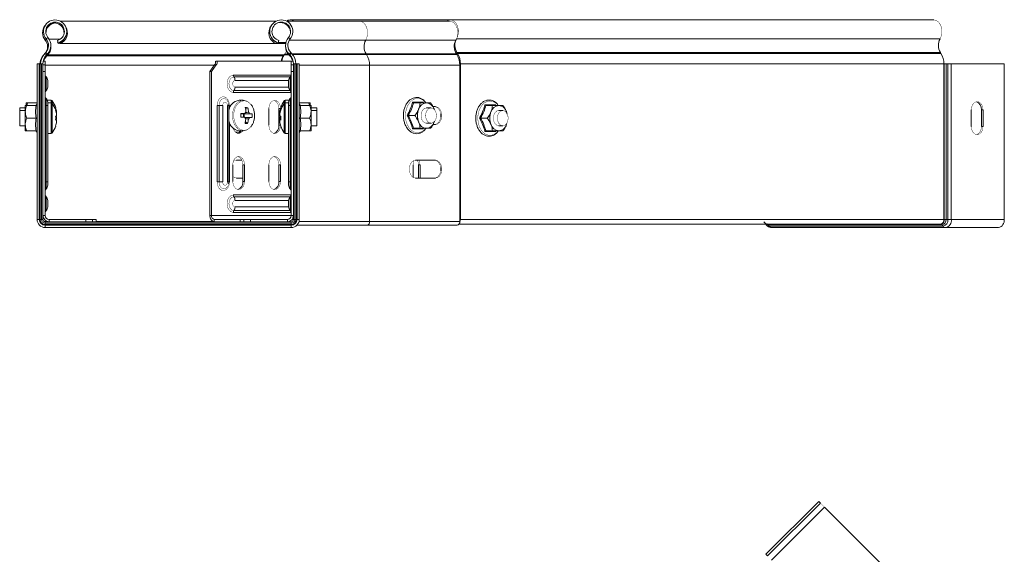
# Model space of a CAD drawing. Header units: millimetres. Extents: x 297 to 1585, y -1468 to 580.
# Tile 14 of 30: x 1198 to 1584, y -749 to -540. Entities that reach past the tile are written whole.
import ezdxf

# ---------------------------------------------------------------- set-up
doc = ezdxf.new("R2010")
doc.units = ezdxf.units.MM
doc.linetypes.add('K5LT32768', pattern=[0])
doc.linetypes.add('K5LT32769', pattern=[0])

msp = doc.modelspace()

# ---------------------------------------------------------------- linework, layer by layer
at = {"color": 7, "linetype": 'K5LT32768', "lineweight": 15}
for p, q in [((1366.34, -540.03), (1303.66, -540.03)), ((1555.85, -540.03), (1366.34, -540.03)), ((1298.06, -540.53), (1213.56, -540.53)), ((1330.74, -540.53), (1302.21, -540.53)), ((1366.09, -540.53), (1330.74, -540.53)), ((1207.99, -547.48), (1208.68, -546.91)), ((1303.64, -547.48), (1302.95, -546.91)), ((1303.29, -547.98), (1303.68, -547.43)), ((1212.67, -548.97), (1212.43, -548.1)), ((1212.48, -548.69), (1212.58, -548.65)), ((1212.73, -549.35), (1212.48, -548.69)), ((1213.34, -549.35), (1213.28, -549.1)), ((1213.34, -549.35), (1298.21, -549.35)), ((1298.21, -549.35), (1298.4, -548.83)), ((1298.21, -549.35), (1301.87, -549.35)), ((1298.4, -548.83), (1298.51, -548.83)), ((1298.96, -548.97), (1299.19, -548.1)), ((1299, -548.83), (1301.97, -548.83)), ((1303.29, -547.98), (1333.22, -547.98)), ((1333.22, -547.98), (1368.57, -547.98)), ((1207.81, -552.79), (1207.46, -553.16)), ((1207.46, -553.16), (1208.12, -553.78)), ((1207.81, -552.79), (1208.46, -553.41)), ((1208.24, -554.14), (1208.04, -553.86)), ((1208.46, -553.41), (1208.12, -553.78)), ((1208.24, -554.14), (1208.58, -553.77)), ((1208.58, -553.77), (1208.38, -553.5)), ((1301.27, -553.78), (1301.52, -553.41)), ((1303.41, -554.04), (1303.07, -553.67)), ((1303.82, -552.79), (1303.17, -553.41)), ((1303.51, -553.78), (1303.17, -553.41)), ((1304.16, -553.16), (1303.51, -553.78)), ((1304.16, -553.16), (1303.82, -552.79)), ((1333.59, -553.66), (1333.34, -553.29)), ((1333.34, -553.29), (1368.7, -553.29)), ((1333.59, -553.66), (1368.94, -553.66)), ((1368.94, -553.66), (1368.7, -553.29)), ((1368.94, -552.79), (1369.19, -553.16)), ((1558.45, -552.79), (1368.94, -552.79)), ((1558.69, -553.16), (1369.19, -553.16)), ((1558.45, -552.79), (1558.69, -553.16)), ((1204.41, -557.29), (1204.41, -618.23)), ((1205.31, -557.29), (1204.41, -557.29)), ((1205.31, -557.29), (1205.31, -618.23)), ((1205.61, -557.29), (1205.31, -557.29)), ((1205.61, -557.29), (1205.61, -618.23)), ((1206.12, -557.29), (1205.61, -557.29)), ((1206.12, -557.29), (1206.12, -618.23)), ((1206.71, -557.29), (1206.12, -557.29)), ((1206.71, -557.29), (1206.71, -618.23)), ((1206.71, -557.68), (1207.61, -557.68)), ((1206.82, -556.26), (1207.61, -556.26)), ((1207.61, -557.68), (1207.61, -556.26)), ((1207.61, -560.26), (1207.61, -557.68)), ((1272.17, -560.26), (1274, -557.68)), ((1272.81, -560.26), (1274.64, -557.68)), ((1274, -557.68), (1274.64, -557.68)), ((1274.42, -556.26), (1275.05, -556.26)), ((1304.01, -556.26), (1275.05, -556.26)), ((1304.81, -556.26), (1304.01, -556.26)), ((1304.01, -556.26), (1304.01, -557.68)), ((1304.01, -557.68), (1304.01, -560.26)), ((1304.91, -557.68), (1304.01, -557.68)), ((1304.91, -618.23), (1304.91, -557.29)), ((1304.91, -557.29), (1305.5, -557.29)), ((1305.5, -618.23), (1305.5, -557.29)), ((1305.5, -557.29), (1306.02, -557.29)), ((1306.02, -618.23), (1306.02, -557.29)), ((1306.02, -557.29), (1306.31, -557.29)), ((1306.31, -618.23), (1306.31, -557.29)), ((1306.31, -557.29), (1307.21, -557.29)), ((1307.21, -618.23), (1307.21, -557.29)), ((1334.75, -619.03), (1334.75, -557.79)), ((1334.75, -557.79), (1370.11, -557.79)), ((1370.11, -619.03), (1370.11, -557.79)), ((1370.36, -557.29), (1370.36, -618.23)), ((1559.86, -557.29), (1370.36, -557.29)), ((1559.86, -557.29), (1559.86, -618.23)), ((1559.86, -557.29), (1560, -557.29)), ((1560, -557.29), (1560, -618.23)), ((1560, -557.29), (1560.68, -557.29)), ((1560.68, -557.29), (1560.68, -618.23)), ((1560.68, -557.29), (1561.38, -557.29)), ((1561.38, -557.29), (1561.38, -618.23)), ((1561.38, -557.29), (1562.74, -557.29)), ((1562.74, -557.29), (1562.74, -618.23)), ((1562.74, -557.29), (1583.48, -557.29)), ((1583.48, -557.29), (1583.48, -618.23)), ((1206.71, -560.26), (1207.61, -560.26)), ((1207.61, -560.26), (1207.61, -616.73)), ((1207.95, -567.76), (1207.95, -562.36)), ((1272.17, -560.26), (1272.81, -560.26)), ((1272.17, -560.26), (1272.17, -616.73)), ((1272.81, -560.26), (1272.81, -616.73)), ((1303.68, -562.36), (1303.68, -567.76)), ((1304.91, -560.26), (1304.01, -560.26)), ((1304.01, -616.73), (1304.01, -560.26)), ((1208.61, -563.76), (1208.61, -566.36)), ((1303.01, -566.36), (1303.01, -563.76)), ((1199.81, -574.53), (1197.61, -574.53)), ((1197.61, -574.53), (1197.61, -575.54)), ((1199.81, -573.54), (1200.41, -573.54)), ((1199.81, -576.04), (1199.81, -573.54)), ((1200.16, -572.53), (1200.76, -572.53)), ((1200.16, -573.54), (1200.16, -572.53)), ((1204.1, -573.54), (1200.41, -573.54)), ((1204.41, -572.53), (1200.76, -572.53)), ((1204.41, -572.64), (1204.18, -573.29)), ((1207.61, -573.56), (1207.95, -573.56)), ((1207.95, -603.56), (1207.95, -573.56)), ((1207.95, -573.56), (1208.61, -573.56)), ((1209.94, -571.53), (1208.46, -571.53)), ((1208.61, -572.26), (1208.61, -573.56)), ((1209.94, -572.54), (1208.61, -572.54)), ((1208.61, -573.56), (1208.61, -603.56)), ((1275, -603.56), (1275, -573.56)), ((1275, -573.56), (1275.73, -573.56)), ((1275.73, -603.56), (1275.73, -573.56)), ((1275.73, -573.56), (1277.19, -573.56)), ((1277.19, -573.56), (1277.19, -603.56)), ((1279.03, -603.56), (1279.03, -573.56)), ((1279.56, -603.56), (1279.56, -573.56)), ((1285.24, -571.53), (1283.59, -571.53)), ((1287.04, -574.46), (1286.15, -575.07)), ((1295.26, -574.81), (1295.26, -581.31)), ((1299.22, -581.31), (1299.22, -574.81)), ((1303.17, -571.53), (1301.69, -571.53)), ((1303.01, -572.54), (1301.69, -572.54)), ((1303.01, -573.56), (1303.01, -572.26)), ((1303.01, -573.56), (1303.68, -573.56)), ((1303.01, -603.56), (1303.01, -573.56)), ((1303.68, -573.56), (1303.68, -603.56)), ((1304.01, -573.56), (1303.68, -573.56)), ((1307.21, -572.53), (1310.86, -572.53)), ((1307.45, -573.29), (1307.21, -572.64)), ((1307.53, -573.54), (1311.21, -573.54)), ((1310.86, -572.53), (1311.46, -572.53)), ((1311.21, -573.54), (1311.81, -573.54)), ((1311.46, -573.54), (1311.46, -572.53)), ((1311.81, -576.04), (1311.81, -573.54)), ((1314.01, -574.53), (1311.81, -574.53)), ((1314.01, -575.54), (1314.01, -574.53)), ((1351.96, -572.53), (1354.56, -572.53)), ((1354.56, -572.53), (1357.03, -572.53)), ((1357.03, -572.53), (1358.64, -572.53)), ((1358.83, -574.53), (1357.03, -574.53)), ((1360.56, -574.03), (1359.54, -574.03)), ((1380.31, -573.54), (1382.92, -573.54)), ((1382.92, -573.54), (1385.38, -573.54)), ((1385.38, -573.54), (1387, -573.54)), ((1199.81, -575.54), (1197.61, -575.54)), ((1197.61, -575.54), (1197.61, -581.54)), ((1199.81, -576.04), (1199.81, -581.04)), ((1204.1, -578.54), (1200.41, -578.54)), ((1204.1, -578.54), (1204.41, -578.54)), ((1212.1, -577.87), (1211.7, -577.87)), ((1211.72, -577.8), (1212.1, -577.8)), ((1212.1, -576.17), (1212.1, -576.79)), ((1212.1, -576.85), (1212.1, -576.79)), ((1212.1, -577.19), (1212.1, -577.8)), ((1212.1, -577.87), (1212.1, -577.8)), ((1212.1, -578.21), (1212.1, -578.85)), ((1284.31, -576.79), (1285.83, -576.79)), ((1285.17, -576.85), (1285.56, -576.86)), ((1285.54, -578.2), (1285.56, -576.86)), ((1288.68, -576.9), (1285.56, -576.86)), ((1285.71, -578.27), (1287.7, -578.27)), ((1299.53, -576.79), (1299.53, -576.17)), ((1299.53, -576.79), (1299.53, -576.85)), ((1299.53, -577.8), (1299.53, -577.19)), ((1299.53, -577.8), (1299.53, -577.87)), ((1299.53, -577.8), (1299.91, -577.8)), ((1299.93, -577.87), (1299.53, -577.87)), ((1299.53, -578.85), (1299.53, -578.21)), ((1299.86, -578.17), (1299.86, -577.91)), ((1307.21, -578.54), (1307.53, -578.54)), ((1307.53, -578.54), (1311.21, -578.54)), ((1314.01, -575.54), (1311.81, -575.54)), ((1311.81, -581.04), (1311.81, -576.04)), ((1314.01, -578.47), (1314.01, -575.54)), ((1314.01, -581.54), (1314.01, -578.47)), ((1349.44, -577.53), (1349.91, -577.53)), ((1349.91, -577.53), (1352.52, -577.53)), ((1360.15, -575.18), (1360.09, -575.03)), ((1377.8, -578.54), (1378.27, -578.54)), ((1378.27, -578.54), (1380.87, -578.54)), ((1386.94, -575.54), (1385.38, -575.54)), ((1388.44, -576.04), (1388.68, -576.93)), ((1570.57, -581.8), (1570.57, -575.3)), ((1575.17, -575.3), (1574.53, -575.3)), ((1574.53, -575.3), (1574.53, -581.8)), ((1575.17, -575.3), (1575.17, -581.8)), ((1197.61, -581.54), (1199.81, -581.54)), ((1199.81, -581.04), (1199.81, -583.54)), ((1212.1, -578.88), (1212.1, -578.85)), ((1212.1, -579.22), (1212.1, -579.86)), ((1212.1, -579.9), (1212.1, -579.86)), ((1286.93, -580.64), (1286.06, -580.02)), ((1299.53, -578.85), (1299.53, -578.88)), ((1299.53, -579.86), (1299.53, -579.22)), ((1299.53, -579.86), (1299.53, -579.9)), ((1311.81, -583.54), (1311.81, -581.04)), ((1311.81, -581.54), (1314.01, -581.54)), ((1351.96, -582.53), (1354.56, -582.53)), ((1357.03, -582.53), (1354.56, -582.53)), ((1357.03, -580.53), (1358.83, -580.53)), ((1358.64, -582.53), (1357.03, -582.53)), ((1359.55, -581.03), (1360.56, -581.03)), ((1360.09, -580.03), (1360.15, -579.88)), ((1385.38, -581.54), (1386.94, -581.54)), ((1575.17, -581.8), (1574.53, -581.8)), ((1200.41, -583.54), (1199.81, -583.54)), ((1204.1, -583.54), (1200.41, -583.54)), ((1204.18, -583.8), (1204.41, -584.45)), ((1208.61, -584.54), (1209.94, -584.54)), ((1283.59, -583.53), (1285.24, -583.53)), ((1301.69, -584.54), (1303.01, -584.54)), ((1307.21, -584.45), (1307.45, -583.8)), ((1307.53, -583.54), (1311.21, -583.54)), ((1311.81, -583.54), (1311.21, -583.54)), ((1380.31, -583.54), (1382.92, -583.54)), ((1385.38, -583.54), (1382.92, -583.54)), ((1387, -583.54), (1385.38, -583.54)), ((1281.12, -596.81), (1281.12, -603.31)), ((1284.7, -595.03), (1282.59, -595.03)), ((1285.08, -596.81), (1285.71, -596.81)), ((1285.08, -603.31), (1285.08, -596.81)), ((1285.71, -603.31), (1285.71, -596.81)), ((1295.26, -596.81), (1295.26, -603.31)), ((1299.22, -596.81), (1299.86, -596.81)), ((1299.22, -603.31), (1299.22, -596.81)), ((1299.86, -603.31), (1299.86, -596.81)), ((1351.83, -596.81), (1351.83, -601.76)), ((1360.56, -595.03), (1352.78, -595.03)), ((1354.52, -596.81), (1353.88, -596.81)), ((1353.88, -596.81), (1353.88, -602.03)), ((1354.52, -596.81), (1354.52, -602.03)), ((1207.61, -603.56), (1207.95, -603.56)), ((1208.61, -603.56), (1207.95, -603.56)), ((1208.61, -603.56), (1208.61, -604.86)), ((1275, -603.56), (1275.73, -603.56)), ((1277.19, -603.56), (1275.73, -603.56)), ((1282.59, -602.03), (1285.08, -602.03)), ((1285.08, -603.31), (1285.71, -603.31)), ((1299.22, -603.31), (1299.86, -603.31)), ((1303.01, -604.86), (1303.01, -603.56)), ((1303.68, -603.56), (1303.01, -603.56)), ((1303.68, -603.56), (1304.01, -603.56)), ((1352.78, -602.03), (1360.56, -602.03)), ((1207.95, -614.76), (1207.95, -609.36)), ((1303.68, -609.36), (1303.68, -614.76)), ((1208.61, -610.76), (1208.61, -613.36)), ((1303.01, -613.36), (1303.01, -610.76)), ((1206.71, -616.73), (1207.61, -616.73)), ((1272.17, -616.73), (1272.81, -616.73)), ((1304.01, -616.73), (1304.91, -616.73)), ((1205.31, -618.23), (1204.41, -618.23)), ((1205.61, -618.23), (1205.31, -618.23)), ((1206.12, -618.23), (1205.61, -618.23)), ((1206.71, -618.23), (1206.12, -618.23)), ((1207.61, -619.13), (1207.61, -619.72)), ((1207.61, -619.13), (1304.01, -619.13)), ((1207.61, -619.72), (1207.61, -620.24)), ((1207.61, -619.72), (1304.01, -619.72)), ((1207.61, -620.24), (1207.61, -620.53)), ((1207.61, -620.24), (1304.01, -620.24)), ((1207.61, -620.53), (1207.61, -621.43)), ((1207.61, -620.53), (1304.01, -620.53)), ((1209.11, -619.13), (1209.11, -618.23)), ((1209.11, -618.23), (1223.58, -618.23)), ((1223.58, -619.13), (1223.58, -618.23)), ((1226.17, -618.23), (1223.58, -618.23)), ((1226.17, -619.13), (1226.17, -618.23)), ((1227.58, -618.23), (1226.17, -618.23)), ((1227.58, -619.13), (1227.58, -618.23)), ((1273.87, -619.13), (1273.87, -618.23)), ((1273.87, -618.23), (1284.04, -618.23)), ((1284.04, -619.13), (1284.04, -618.23)), ((1285.46, -618.23), (1284.04, -618.23)), ((1285.46, -619.13), (1285.46, -618.23)), ((1288.04, -618.23), (1285.46, -618.23)), ((1288.04, -619.13), (1288.04, -618.23)), ((1288.04, -618.23), (1302.51, -618.23)), ((1302.51, -618.23), (1302.51, -619.13)), ((1304.01, -619.13), (1304.01, -619.72)), ((1304.01, -619.72), (1304.01, -620.24)), ((1304.01, -620.24), (1304.01, -620.53)), ((1304.01, -620.53), (1304.01, -621.43)), ((1304.39, -618.23), (1304.91, -618.23)), ((1304.91, -618.23), (1305.5, -618.23)), ((1305.5, -618.23), (1306.02, -618.23)), ((1306.02, -618.23), (1306.31, -618.23)), ((1306.24, -620.53), (1333.69, -620.53)), ((1306.31, -618.23), (1307.21, -618.23)), ((1333.69, -620.53), (1369.05, -620.53)), ((1334.75, -619.03), (1370.11, -619.03)), ((1558.59, -620.03), (1369.84, -620.03)), ((1559.86, -618.23), (1370.36, -618.23)), ((1559.2, -620.32), (1491.04, -620.32)), ((1491.04, -620.32), (1491.37, -620.84)), ((1559.53, -620.84), (1491.37, -620.84)), ((1558.59, -620.03), (1558.73, -620.03)), ((1559.2, -620.32), (1559.53, -620.84)), ((1559.86, -618.23), (1560, -618.23)), ((1560, -618.23), (1560.68, -618.23)), ((1560.68, -618.23), (1561.38, -618.23)), ((1561.38, -618.23), (1562.74, -618.23)), ((1562.74, -618.23), (1583.48, -618.23)), ((1207.61, -621.43), (1304.01, -621.43)), ((1560.48, -621.43), (1492.31, -621.43)), ((1560.48, -621.43), (1581.21, -621.43)), ((1490.05, -749.48), (1510.79, -728.75)), ((1511.42, -729.38), (1510.79, -728.75)), ((1490.68, -750.12), (1511.42, -729.38)), ((1492.31, -751.75), (1513.05, -731.01)), ((1581.21, -799.17), (1513.05, -731.01)), ((1490.68, -750.12), (1490.05, -749.48))]:
    msp.add_line(p, q, dxfattribs=at)
at = {"color": 8, "linetype": 'K5LT32769', "lineweight": 15, "true_color": 0x808080}
for p, q in [((1207.64, -547.98), (1208.09, -547.61)), ((1209.12, -547.54), (1213.63, -547.54)), ((1558.32, -547.48), (1368.83, -547.48)), ((1303.29, -547.98), (1303.29, -547.98)), ((1208.24, -554.14), (1300.92, -554.14)), ((1208.58, -553.77), (1301.17, -553.77)), ((1301.22, -553.7), (1301.27, -553.78)), ((1303.17, -553.78), (1301.27, -553.78)), ((1301.44, -553.31), (1301.52, -553.41)), ((1302.84, -553.41), (1301.52, -553.41)), ((1303.25, -553.5), (1303.07, -553.67)), ((1303.59, -553.87), (1303.41, -554.04)), ((1304.29, -553.29), (1333.34, -553.29)), ((1304.59, -553.66), (1333.59, -553.66)), ((1368.94, -552.79), (1368.64, -553.2)), ((1369.19, -553.16), (1368.88, -553.57)), ((1207.61, -557.79), (1273.92, -557.79)), ((1307.21, -557.79), (1334.75, -557.79)), ((1370.36, -557.29), (1370.09, -557.29)), ((1281.3, -561.66), (1304.01, -561.66)), ((1281.53, -562.36), (1303.68, -562.36)), ((1303.01, -563.76), (1282, -563.76)), ((1282, -566.36), (1303.01, -566.36)), ((1207.95, -573.56), (1207.95, -570.86)), ((1304.01, -568.46), (1281.3, -568.46)), ((1303.68, -567.76), (1281.53, -567.76)), ((1303.68, -570.86), (1303.68, -573.56)), ((1209.94, -571.53), (1209.94, -572.54)), ((1209.94, -572.54), (1209.94, -584.54)), ((1210.38, -571.76), (1210.38, -572.77)), ((1210.38, -572.77), (1210.38, -584.32)), ((1279.56, -573.56), (1279.03, -573.56)), ((1279.56, -573.56), (1279.81, -573.56)), ((1279.81, -573.56), (1279.81, -574.81)), ((1299.22, -574.81), (1299.81, -574.81)), ((1301.25, -572.77), (1301.25, -571.76)), ((1301.25, -578.4), (1301.25, -572.77)), ((1301.69, -572.54), (1301.69, -571.53)), ((1301.69, -578.39), (1301.69, -572.54)), ((1301.25, -584.32), (1301.25, -578.4)), ((1301.69, -584.54), (1301.69, -578.39)), ((1279.81, -580.25), (1279.81, -603.56)), ((1299.22, -581.31), (1299.82, -581.31)), ((1207.95, -606.26), (1207.95, -603.56)), ((1279.03, -603.56), (1279.56, -603.56)), ((1279.56, -603.56), (1279.81, -603.56)), ((1303.68, -603.56), (1303.68, -606.26)), ((1281.3, -608.66), (1304.01, -608.66)), ((1281.53, -609.36), (1303.68, -609.36)), ((1303.01, -610.76), (1282, -610.76)), ((1282, -613.36), (1303.01, -613.36)), ((1272.81, -616.73), (1304.01, -616.73)), ((1304.01, -615.46), (1281.3, -615.46)), ((1303.68, -614.76), (1281.53, -614.76)), ((1207.2, -619.03), (1208.43, -619.03)), ((1227.58, -619.03), (1273.39, -619.03)), ((1307.11, -619.03), (1334.75, -619.03)), ((1370.36, -618.23), (1370.11, -618.23))]:
    msp.add_line(p, q, dxfattribs=at)
at = {"color": 7, "linetype": 'K5LT32768', "const_width": 0.15}
for points in [[(1364.88, -540.53), (1365.37, -540.24), (1366.27, -540.03), (1367.18, -540.19), (1368.02, -540.7), (1368.73, -541.52), (1369.24, -542.6), (1369.52, -543.83), (1369.54, -545.13), (1369.3, -546.38), (1368.82, -547.48)], [(1555.85, -540.03), (1556.68, -540.19), (1557.53, -540.7), (1558.23, -541.52), (1558.74, -542.6), (1559.02, -543.83), (1559.04, -545.13), (1558.8, -546.38), (1558.32, -547.48)], [(1368.57, -547.98), (1369.04, -546.9), (1369.28, -545.68), (1369.28, -544.4), (1369.02, -543.18), (1368.53, -542.11), (1367.86, -541.27), (1367.04, -540.73), (1366.16, -540.53), (1366.09, -540.53)], [(1301.52, -553.41), (1301.91, -552.72), (1302.12, -552.18)], [(1281.3, -568.46), (1280.47, -568.26), (1279.75, -567.67), (1279.21, -566.76), (1278.93, -565.65), (1278.93, -564.47), (1279.21, -563.36), (1279.75, -562.46), (1280.47, -561.87), (1281.3, -561.66)], [(1281.53, -567.76), (1280.8, -567.56), (1280.18, -566.97), (1279.77, -566.09), (1279.62, -565.06), (1279.77, -564.03), (1280.18, -563.15), (1280.8, -562.57), (1281.53, -562.36)], [(1282, -563.76), (1281.65, -563.86), (1281.35, -564.14), (1281.15, -564.56), (1281.08, -565.06), (1281.15, -565.56), (1281.35, -565.98), (1281.65, -566.26), (1282, -566.36)], [(1275, -573.56), (1275.15, -572.4), (1275.56, -571.38), (1276.2, -570.62), (1276.99, -570.21), (1277.82, -570.21), (1278.61, -570.62), (1279.25, -571.38), (1279.67, -572.4), (1279.81, -573.56)], [(1211.7, -574.42), (1211.71, -574.42), (1211.71, -574.42), (1211.72, -574.42), (1211.72, -574.43), (1211.72, -574.43), (1211.71, -574.44), (1211.71, -574.45), (1211.7, -574.46)], [(1279.03, -573.56), (1278.96, -573.06), (1278.76, -572.64), (1278.47, -572.36), (1278.11, -572.26), (1277.76, -572.36), (1277.46, -572.64), (1277.26, -573.06), (1277.19, -573.56)], [(1279.16, -571.92), (1279.41, -572.53), (1279.49, -572.86)], [(1288, -572.98), (1287.6, -572.55), (1286.65, -571.87), (1285.61, -571.55), (1284.55, -571.61), (1283.53, -572.04), (1282.62, -572.81), (1281.87, -573.88), (1281.33, -575.18), (1281.04, -576.63), (1281.02, -578.13), (1281.25, -579.6), (1281.74, -580.93), (1282.45, -582.05), (1283.34, -582.89), (1284.34, -583.39), (1285.4, -583.53), (1286.45, -583.28), (1287.42, -582.67), (1288.01, -582.07)], [(1289.63, -577.67), (1289.53, -576.23), (1289.17, -574.88), (1288.59, -573.69), (1287.82, -572.74), (1286.91, -572.09), (1285.91, -571.78), (1284.89, -571.83), (1283.9, -572.25), (1283.03, -572.99), (1282.31, -574.02), (1281.79, -575.27), (1281.51, -576.66), (1281.49, -578.11), (1281.72, -579.52), (1282.19, -580.8), (1282.87, -581.88), (1283.72, -582.69), (1284.68, -583.17), (1285.7, -583.3), (1286.71, -583.06), (1287.65, -582.48), (1288.45, -581.58), (1289.08, -580.44), (1289.48, -579.1), (1289.63, -577.67)], [(1299.85, -574.66), (1299.72, -573.7), (1299.32, -572.72), (1298.71, -572), (1297.96, -571.61), (1297.16, -571.61), (1296.41, -572), (1295.8, -572.72), (1295.4, -573.7), (1295.26, -574.81)], [(1299.22, -574.81), (1299.08, -573.7), (1298.68, -572.72), (1298.07, -572), (1297.32, -571.61), (1297.24, -571.59)], [(1299.93, -574.46), (1299.92, -574.45), (1299.91, -574.44), (1299.91, -574.43), (1299.91, -574.43), (1299.91, -574.42), (1299.91, -574.42), (1299.92, -574.42), (1299.93, -574.42)], [(1357.03, -574.53), (1356.3, -574.71), (1355.66, -575.23), (1355.19, -576.03), (1354.94, -577.01), (1354.94, -578.05), (1355.19, -579.03), (1355.66, -579.83), (1356.3, -580.35), (1357.03, -580.53)], [(1356.71, -577.45), (1356.85, -576.43), (1357.24, -575.54), (1357.82, -574.89), (1358.51, -574.56), (1359.25, -574.59), (1359.94, -574.97), (1360.49, -575.66), (1360.84, -576.57), (1360.95, -577.6), (1360.8, -578.63), (1360.42, -579.51), (1359.84, -580.16), (1359.15, -580.5), (1358.41, -580.47), (1357.72, -580.09), (1357.17, -579.4), (1356.82, -578.48), (1356.71, -577.45)], [(1360.17, -574.03), (1361.02, -574.24), (1361.76, -574.85), (1362.32, -575.78), (1362.61, -576.92), (1362.61, -578.14), (1362.32, -579.28), (1361.76, -580.21), (1361.02, -580.82), (1360.17, -581.03)], [(1360.56, -581.03), (1361.41, -580.82), (1362.15, -580.21), (1362.71, -579.28), (1363, -578.14), (1363, -576.92), (1362.71, -575.78), (1362.15, -574.85), (1361.41, -574.24), (1360.56, -574.03)], [(1570.57, -575.3), (1570.71, -574.19), (1571.11, -573.21), (1571.72, -572.49), (1572.47, -572.1), (1573.27, -572.1), (1574.02, -572.49), (1574.63, -573.21), (1575.03, -574.19), (1575.17, -575.3)], [(1211.7, -575.44), (1211.71, -575.44), (1211.71, -575.44), (1211.72, -575.44), (1211.72, -575.44), (1211.72, -575.45), (1211.71, -575.45), (1211.71, -575.46), (1211.7, -575.47)], [(1211.72, -577.8), (1211.71, -577.96), (1211.71, -578.11)], [(1212.1, -578.85), (1212.07, -579.07), (1212.03, -579.29), (1212.03, -579.29)], [(1212.03, -579.29), (1212.07, -579.11), (1212.1, -578.88)], [(1212.04, -576.86), (1212.07, -576.86), (1212.1, -576.85)], [(1299.59, -576.78), (1299.56, -576.78), (1299.53, -576.79)], [(1299.53, -576.85), (1299.56, -576.86), (1299.58, -576.86)], [(1299.53, -578.88), (1299.56, -579.11), (1299.59, -579.29)], [(1299.93, -575.47), (1299.92, -575.46), (1299.91, -575.45), (1299.91, -575.45), (1299.91, -575.44), (1299.91, -575.44), (1299.91, -575.44), (1299.92, -575.44), (1299.93, -575.44)], [(1385.38, -575.54), (1384.66, -575.73), (1384.02, -576.25), (1383.54, -577.04), (1383.29, -578.02), (1383.29, -579.07), (1383.54, -580.04), (1384.02, -580.84), (1384.66, -581.36), (1385.38, -581.54)], [(1384.82, -578.47), (1384.96, -577.45), (1385.35, -576.56), (1385.92, -575.91), (1386.62, -575.58), (1387.36, -575.6), (1388.04, -575.99), (1388.6, -576.67), (1388.95, -577.59), (1389.06, -578.62), (1388.91, -579.64), (1388.53, -580.53), (1387.95, -581.18), (1387.25, -581.51), (1386.52, -581.49), (1385.83, -581.1), (1385.28, -580.41), (1384.93, -579.5), (1384.82, -578.47)], [(1388.73, -576.94), (1388.65, -576.63), (1388.44, -576.04)], [(1281.29, -582.53), (1281.66, -583.4), (1282.27, -584.13), (1283.02, -584.51), (1283.82, -584.51), (1284.57, -584.13), (1285.1, -583.53)], [(1295.26, -581.31), (1295.4, -582.42), (1295.8, -583.4), (1296.41, -584.13), (1297.16, -584.51), (1297.96, -584.51), (1298.71, -584.13), (1299.32, -583.4), (1299.72, -582.42), (1299.86, -581.38)], [(1299.93, -581.62), (1299.92, -581.63), (1299.91, -581.64), (1299.91, -581.64), (1299.91, -581.65), (1299.91, -581.65)], [(1388.44, -581.04), (1388.65, -580.46), (1388.73, -580.15)], [(1575.17, -581.8), (1575.03, -582.91), (1574.63, -583.89), (1574.02, -584.61), (1573.27, -585), (1572.47, -585), (1571.72, -584.61), (1571.11, -583.89), (1570.71, -582.91), (1570.57, -581.8)], [(1574.53, -581.8), (1574.39, -582.91), (1573.99, -583.89), (1573.38, -584.61), (1572.63, -585), (1572.55, -585.02)], [(1285.71, -596.81), (1285.58, -595.7), (1285.18, -594.72), (1284.57, -594), (1283.82, -593.61), (1283.02, -593.61), (1282.27, -594), (1281.66, -594.72), (1281.26, -595.7), (1281.12, -596.81)], [(1285.08, -596.81), (1284.94, -595.7), (1284.54, -594.72), (1283.93, -594), (1283.18, -593.61), (1283.1, -593.59)], [(1299.86, -596.81), (1299.72, -595.7), (1299.32, -594.72), (1298.71, -594), (1297.96, -593.61), (1297.16, -593.61), (1296.41, -594), (1295.8, -594.72), (1295.4, -595.7), (1295.26, -596.81)], [(1299.22, -596.81), (1299.08, -595.7), (1298.68, -594.72), (1298.07, -594), (1297.32, -593.61), (1297.24, -593.59)], [(1282.59, -595.03), (1281.74, -595.24), (1281.3, -595.54)], [(1352.78, -595.03), (1351.94, -595.24), (1351.19, -595.85), (1350.64, -596.78), (1350.35, -597.92), (1350.35, -599.14), (1350.64, -600.28), (1351.19, -601.21), (1351.94, -601.82), (1352.78, -602.03)], [(1352.15, -595.14), (1351.97, -595.7), (1351.83, -596.81)], [(1353.5, -595.03), (1353.74, -595.7), (1353.88, -596.81)], [(1354.14, -595.03), (1354.38, -595.7), (1354.52, -596.81)], [(1360.17, -595.03), (1361.02, -595.24), (1361.76, -595.85), (1362.32, -596.78), (1362.61, -597.92), (1362.61, -599.14), (1362.32, -600.28), (1361.76, -601.21), (1361.02, -601.82), (1360.17, -602.03)], [(1360.56, -602.03), (1361.41, -601.82), (1362.15, -601.21), (1362.71, -600.28), (1363, -599.14), (1363, -597.92), (1362.71, -596.78), (1362.15, -595.85), (1361.41, -595.24), (1360.56, -595.03)], [(1281.12, -601.34), (1281.74, -601.82), (1282.59, -602.03)], [(1279.81, -603.56), (1279.67, -604.72), (1279.25, -605.75), (1278.61, -606.51), (1277.82, -606.91), (1276.99, -606.91), (1276.2, -606.51), (1275.56, -605.75), (1275.15, -604.72), (1275, -603.56)], [(1277.19, -603.56), (1277.26, -604.06), (1277.46, -604.48), (1277.76, -604.76), (1278.11, -604.86), (1278.47, -604.76), (1278.76, -604.48), (1278.96, -604.06), (1279.03, -603.56)], [(1281.12, -603.31), (1281.26, -604.42), (1281.66, -605.4), (1282.27, -606.13), (1283.02, -606.51), (1283.82, -606.51), (1284.57, -606.13), (1285.18, -605.4), (1285.58, -604.42), (1285.71, -603.31)], [(1295.26, -603.31), (1295.4, -604.42), (1295.8, -605.4), (1296.41, -606.13), (1297.16, -606.51), (1297.96, -606.51), (1298.71, -606.13), (1299.32, -605.4), (1299.72, -604.42), (1299.86, -603.31)], [(1281.3, -615.46), (1280.47, -615.26), (1279.75, -614.67), (1279.21, -613.76), (1278.93, -612.65), (1278.93, -611.47), (1279.21, -610.36), (1279.75, -609.46), (1280.47, -608.87), (1281.3, -608.66)], [(1281.53, -614.76), (1280.8, -614.56), (1280.18, -613.97), (1279.77, -613.09), (1279.62, -612.06), (1279.77, -611.03), (1280.18, -610.15), (1280.8, -609.57), (1281.53, -609.36)], [(1282, -610.76), (1281.65, -610.86), (1281.35, -611.14), (1281.15, -611.56), (1281.08, -612.06), (1281.15, -612.56), (1281.35, -612.98), (1281.65, -613.26), (1282, -613.36)], [(1513.05, -731.01), (1512.73, -730.69), (1512.43, -730.39), (1512.15, -730.1), (1511.9, -729.86), (1511.7, -729.66), (1511.55, -729.51), (1511.45, -729.41), (1511.42, -729.38)]]:
    msp.add_lwpolyline(points, dxfattribs=at)
at = {"color": 8, "linetype": 'K5LT32769', "true_color": 0x808080, "const_width": 0.15}
for points in [[(1333.22, -547.98), (1333.69, -546.9), (1333.93, -545.68), (1333.92, -544.4), (1333.66, -543.18), (1333.18, -542.11), (1332.5, -541.27), (1331.69, -540.73), (1330.8, -540.53), (1330.74, -540.53)], [(1275.73, -573.56), (1275.88, -572.53), (1276.29, -571.65), (1276.91, -571.07), (1277.64, -570.86), (1278.37, -571.07), (1278.99, -571.65), (1279.16, -571.92)], [(1356.66, -572.43), (1356.62, -572.38), (1355.7, -571.52), (1354.66, -570.98), (1353.56, -570.8), (1352.46, -570.98), (1351.43, -571.52), (1350.5, -572.38), (1349.75, -573.51), (1349.19, -574.86), (1348.88, -576.36), (1348.81, -577.92), (1349, -579.46), (1349.44, -580.89), (1350.1, -582.15), (1350.95, -583.15), (1351.93, -583.85), (1353.01, -584.21), (1354.11, -584.21), (1355.19, -583.85), (1356.18, -583.15), (1356.7, -582.58)], [(1385.02, -573.44), (1384.97, -573.39), (1384.05, -572.53), (1383.01, -572), (1381.92, -571.82), (1380.82, -572), (1379.78, -572.53), (1378.86, -573.39), (1378.1, -574.53), (1377.55, -575.88), (1377.23, -577.38), (1377.17, -578.94), (1377.36, -580.47), (1377.8, -581.91), (1378.46, -583.16), (1379.3, -584.17), (1380.29, -584.87), (1381.36, -585.23), (1382.47, -585.23), (1383.54, -584.87), (1384.53, -584.17), (1385.06, -583.59)], [(1279.17, -605.18), (1278.99, -605.47), (1278.37, -606.06), (1277.64, -606.26), (1276.91, -606.06), (1276.29, -605.47), (1275.88, -604.59), (1275.73, -603.56)]]:
    msp.add_lwpolyline(points, dxfattribs=at)
at = {"color": 7, "linetype": 'K5LT32768', "lineweight": 15}
for centre, radius, start, end in [((1211.49, -544.58), 4.55, 285, 219.6825), ((1300.14, -544.58), 4.55, 320.3175, 255), ((1303.66, -542.46), 2.42, 52.7901, 127.2099), ((1211.14, -545.08), 4.55, 141.5667, 219.6593), ((1211.49, -544.58), 3.65, 285, 219.6825), ((1211.76, -545.08), 3.85, 94.6, 184.0072), ((1211.14, -545.08), 3.85, 348.9458, 121.8428), ((1211.76, -545.08), 4.55, 290.35, 32.1803), ((1299.79, -545.08), 4.55, 141.1623, 249.65), ((1300.14, -544.58), 3.65, 320.3175, 255), ((1299.79, -545.08), 4, 3.6655, 106.3504), ((1204.91, -550.04), 4, 316.4642, 39.6825), ((1204.91, -550.04), 4.9, 316.4642, 39.6825), ((1211.14, -545.08), 4.55, 290.35, 329.222), ((1299.79, -545.08), 4, 207.4841, 249.65), ((1306.72, -550.04), 4.9, 140.3175, 223.5358), ((1306.72, -550.04), 4, 140.3175, 223.5358), ((1373.4, -550.03), 5.24, 150.9321, 211.793), ((1562.91, -550.03), 5.24, 150.9324, 211.7931), ((1204.56, -550.54), 4, 329.4284, 39.6593), ((1205.18, -550.54), 4.7, 316.4421, 11.0305), ((1306.37, -550.54), 4.55, 176.9087, 223.5358), ((1337.8, -550.53), 5.24, 150.9322, 211.7931), ((1373.15, -550.53), 5.24, 150.9325, 211.7926), ((1211.46, -557.79), 6, 142.0926, 175.2198), ((1211.81, -557.29), 6, 136.4642, 180), ((1211.81, -557.29), 5.1, 136.4642, 180), ((1212.08, -557.79), 5.3, 136.4421, 163.2383), ((1306.06, -557.48), 6.11, 146.8358, 168.4905), ((1306.33, -557.06), 6.03, 147.042, 172.4064), ((1299.46, -557.79), 5.45, 16.2873, 43.5358), ((1299.81, -557.29), 5.1, 0, 43.5358), ((1299.81, -557.29), 6, 0, 43.5358), ((1327.27, -557.67), 7.48, 359.0953, 32.4402), ((1362.62, -557.67), 7.48, 359.0952, 32.4405), ((1362.87, -557.17), 7.48, 359.0956, 32.44), ((1552.38, -557.17), 7.48, 359.0953, 32.4402), ((1271.94, -556.3), 2.47, 326.3488, 1.0011), ((1272.58, -556.3), 2.47, 326.3493, 1.0009), ((1208.51, -561.66), 0.9, 180, 230.9772), ((1206.81, -563.76), 1.8, 0, 50.9772), ((1282.37, -561.69), 1.07, 178.536, 218.7225), ((1279.86, -563.7), 2.15, 358.5353, 38.7221), ((1304.81, -563.76), 1.8, 129.0228, 180), ((1303.11, -561.66), 0.9, 309.0228, 0), ((1206.81, -566.36), 1.8, 309.0228, 0), ((1279.86, -566.42), 2.15, 321.2779, 1.4647), ((1304.81, -566.36), 1.8, 180, 230.9772), ((1208.51, -568.46), 0.9, 129.0228, 180), ((1208.51, -570.16), 0.9, 180, 230.9772), ((1206.81, -572.26), 1.8, 0, 50.9772), ((1282.37, -568.43), 1.07, 141.2775, 181.464), ((1304.81, -572.26), 1.8, 129.0228, 180), ((1303.11, -568.46), 0.9, 0, 50.9772), ((1303.11, -570.16), 0.9, 309.0228, 0), ((1203.83, -573.18), 0.36, 270, 341.5976), ((1204.18, -572.17), 0.36, 270, 309.8333), ((1209.94, -572.07), 0.54, 35.2515, 90), ((1209.94, -573.08), 0.54, 35.2515, 90), ((1202.21, -577.53), 10, 18.087, 35.2515), ((1202.21, -578.54), 10, 18.087, 35.2515), ((1202.22, -577.51), 9.97, 7.7093, 18.0656), ((1284.29, -576.24), 4.76, 98.3913, 173.0225), ((1286.16, -584.96), 10.54, 85.2356, 90.697), ((1272.87, -577.21), 13.45, 4.4198, 11.9734), ((1273.88, -577.25), 13.45, 4.42, 11.9728), ((1309.41, -577.51), 9.97, 161.9344, 172.2908), ((1309.41, -577.55), 9.97, 161.9339, 172.291), ((1309.41, -577.53), 10, 144.7485, 161.913), ((1309.41, -578.54), 10, 144.7485, 161.913), ((1301.69, -572.07), 0.54, 90, 144.7485), ((1301.69, -573.08), 0.54, 90, 144.7485), ((1307.44, -572.17), 0.36, 230.1667, 270), ((1307.79, -573.18), 0.36, 197.9785, 270), ((1357.36, -576.06), 3.55, 95.3923, 163.0707), ((1356.69, -576.06), 3.55, 16.9293, 84.6077), ((1385.71, -577.08), 3.55, 95.3926, 163.0704), ((1385.05, -577.08), 3.55, 16.9296, 84.6074), ((1571.54, -574.92), 3.01, 352.7521, 70.441), ((1202.22, -578.53), 9.97, 7.7091, 18.066), ((1211.43, -582.08), 4.33, 81.0658, 86.4126), ((1200.68, -578.47), 11.04, 356.3149, 3.6851), ((1211.42, -573.59), 4.34, 273.5921, 278.9295), ((1211.42, -582.49), 4.34, 81.0736, 86.4048), ((1200.69, -578.62), 11.03, 356.3129, 0.405), ((1211.8, -578.47), 1.71, 79.8039, 82.2373), ((1253.15, -576.9), 31.16, 357.6778, 0.289), ((1275.15, -920.7), 342.66, 88.2178, 88.4727), ((1275.22, -917.71), 341.09, 88.2177, 88.4739), ((1283.57, -577.53), 1.73, 337.7158, 23.2442), ((1287.15, -577.77), 1.42, 198.0623, 229.7782), ((1287.1, -577.25), 1.35, 126.9786, 159.7579), ((1286.43, -577.81), 1.35, 306.9786, 339.7579), ((1286.37, -577.29), 1.42, 18.0632, 49.7774), ((1284.31, -662.24), 84.04, 87.0389, 87.6919), ((1284.33, -661.01), 84.23, 87.0388, 87.6902), ((1278.27, -577.42), 10.43, 355.0791, 2.887), ((1309.41, -578.53), 9.97, 161.9339, 172.291), ((1300.2, -582.08), 4.33, 93.5874, 98.9342), ((1300.2, -573.59), 4.34, 261.0705, 266.4079), ((1300.2, -582.49), 4.34, 93.5951, 98.9265), ((1310.95, -578.47), 11.04, 176.3152, 183.6848), ((1310.95, -578.62), 11.04, 179.5976, 183.6849), ((1360.28, -577.53), 6.8, 158.4189, 201.5811), ((1388.64, -578.54), 6.8, 158.4189, 201.5811), ((1202.21, -578.54), 10, 324.7485, 341.913), ((1211.42, -583.51), 4.34, 81.0736, 86.4048), ((1202.22, -578.53), 9.97, 341.9342, 352.2909), ((1202.22, -578.56), 9.97, 341.9342, 352.2909), ((1211.67, -581.66), 0.047, 11.984, 60.0836), ((1284.34, -578.76), 4.82, 187.5361, 261.0501), ((1272.64, -577.31), 13.68, 346.0873, 353.5567), ((1286.84, -568.97), 11.67, 265.4999, 270.4344), ((1273.65, -577.35), 13.68, 346.0871, 353.5569), ((1296.23, -581.69), 3.01, 289.559, 7.2475), ((1309.22, -577.54), 9.78, 187.6844, 190.3282), ((1300.2, -583.51), 4.34, 93.5951, 98.9265), ((1309.41, -578.53), 9.97, 187.709, 198.0659), ((1309.41, -578.56), 9.97, 187.709, 198.0659), ((1309.41, -578.54), 10, 198.087, 215.2515), ((1357.36, -579), 3.55, 196.9293, 264.6077), ((1356.69, -579), 3.55, 275.3923, 343.0707), ((1385.71, -580.01), 3.55, 196.9293, 264.6077), ((1385.05, -580.01), 3.55, 275.3923, 343.0707), ((1203.83, -583.9), 0.36, 17.9785, 90), ((1209.94, -584), 0.54, 270, 324.7485), ((1282.63, -582.47), 2.11, 282.7238, 329.8932), ((1301.69, -584), 0.54, 215.2515, 270), ((1307.79, -583.9), 0.36, 90, 161.5976), ((1206.81, -604.86), 1.8, 309.0228, 0), ((1282.09, -603.69), 3.01, 289.558, 7.2485), ((1296.23, -603.69), 3.01, 289.5577, 7.2488), ((1304.81, -604.86), 1.8, 180, 230.9772), ((1208.51, -606.96), 0.9, 129.0228, 180), ((1208.51, -608.66), 0.9, 180, 230.9772), ((1206.81, -610.76), 1.8, 0, 50.9772), ((1282.37, -608.69), 1.07, 178.536, 218.7225), ((1279.86, -610.7), 2.15, 358.5356, 38.7219), ((1304.81, -610.76), 1.8, 129.0228, 180), ((1303.11, -606.96), 0.9, 0, 50.9772), ((1303.11, -608.66), 0.9, 309.0228, 0), ((1206.81, -613.36), 1.8, 309.0228, 0), ((1279.86, -613.42), 2.15, 321.2784, 1.4642), ((1304.81, -613.36), 1.8, 180, 230.9772), ((1209.11, -616.73), 2.4, 180, 270), ((1208.51, -615.46), 0.9, 129.0228, 180), ((1209.11, -616.73), 1.5, 180, 270), ((1274.29, -617.03), 2.14, 171.9504, 258.5783), ((1274.14, -616.92), 1.34, 171.9505, 258.5782), ((1282.37, -615.43), 1.07, 141.2773, 181.4639), ((1302.51, -616.73), 2.4, 270, 0), ((1302.51, -616.73), 1.5, 270, 0), ((1303.11, -615.46), 0.9, 0, 50.9772), ((1207.61, -618.23), 3.2, 180, 270), ((1207.61, -618.23), 2.3, 180, 270), ((1207.61, -618.23), 2.01, 180, 270), ((1207.61, -618.23), 1.49, 180, 270), ((1207.61, -618.23), 0.9, 180, 270), ((1304.01, -618.23), 3.2, 270, 0), ((1304.01, -618.23), 2.3, 270, 0), ((1304.01, -618.23), 2.01, 270, 0), ((1304.01, -618.23), 1.49, 270, 0), ((1304.01, -618.23), 0.9, 270, 0), ((1333.43, -619.22), 1.34, 281.4216, 8.0492), ((1368.78, -619.22), 1.34, 281.4211, 8.0498), ((1368.07, -618.26), 2.29, 331.8509, 0.7582), ((1490.56, -618.73), 1.31, 197.777, 263.7599), ((1490.53, -620.6), 0.576, 29.204, 86.7872), ((1492.38, -620.28), 1.15, 209.2015, 266.7858), ((1558.27, -618.45), 1.61, 281.4216, 8.0494), ((1558.41, -618.45), 1.61, 281.4216, 8.0494), ((1558.7, -620.6), 0.576, 29.204, 86.7872), ((1558.83, -618.49), 1.87, 281.422, 8.0495), ((1559.07, -618.56), 2.33, 281.4225, 8.0495), ((1560.54, -620.28), 1.15, 209.2015, 266.7858), ((1559.91, -618.63), 2.86, 281.4207, 8.0504), ((1580.65, -618.63), 2.86, 281.4207, 8.0504)]:
    msp.add_arc(centre, radius, start, end, dxfattribs=at)
at = {"color": 8, "linetype": 'K5LT32769', "lineweight": 15, "true_color": 0x808080}
for centre, radius, start, end in [((1282.56, -580.63), 3.43, 263.3468, 302.3295), ((1491.49, -619.13), 1.72, 211.6404, 265.8761), ((1491.06, -619.14), 1.18, 228.6878, 268.8349)]:
    msp.add_arc(centre, radius, start, end, dxfattribs=at)
at = {"color": 7, "linetype": 'K5LT32768', "lineweight": 15}
for points, knots in [([(1356.84, -572.53), (1356.73, -572.37), (1356.38, -571.84), (1355.6, -571.19), (1354.56, -570.62), (1353.44, -570.38), (1352.32, -570.47), (1351.26, -570.87), (1350.29, -571.56), (1349.45, -572.51), (1348.77, -573.69), (1348.28, -575.04), (1348.01, -576.51), (1347.97, -578.02), (1348.16, -579.51), (1348.58, -580.91), (1349.2, -582.17), (1350.01, -583.23), (1350.97, -584.02), (1352.05, -584.51), (1353.17, -584.68), (1354.28, -584.53), (1355.32, -584.06), (1356.2, -583.39), (1356.65, -582.79), (1356.85, -582.53)], [0, 0, 0, 0, 0.019117, 0.065048, 0.110621, 0.15548, 0.199625, 0.243512, 0.28765, 0.332403, 0.377687, 0.423246, 0.468882, 0.514541, 0.560246, 0.606026, 0.651915, 0.697898, 0.743786, 0.789234, 0.833925, 0.877974, 0.921862, 0.966114, 1, 1, 1, 1]), ([(1199.81, -576.04), (1199.82, -575.92), (1199.84, -575.09), (1200.1, -574.25), (1200.4, -573.57), (1200.41, -573.54)], [0, 0, 0, 0, 0.148484, 0.965571, 1, 1, 1, 1]), ([(1200.48, -573.54), (1200.54, -573.23), (1200.6, -572.88), (1200.75, -572.56), (1200.76, -572.53)], [0, 0, 0, 0, 0.91575, 1, 1, 1, 1]), ([(1204.1, -578.54), (1203.97, -577.72), (1203.7, -576.06), (1203.96, -574.39), (1204.1, -573.54)], [0, 0, 0, 0, 0.492148, 1, 1, 1, 1]), ([(1204.1, -573.54), (1204.14, -573.54), (1204.22, -573.53), (1204.32, -573.48), (1204.39, -573.43), (1204.41, -573.39), (1204.41, -573.39)], [0, 0, 0, 0, 0.316192, 0.631088, 0.980585, 1, 1, 1, 1]), ([(1279.56, -573.56), (1279.57, -573.34), (1279.57, -573.11), (1279.5, -572.9), (1279.49, -572.88)], [0, 0, 0, 0, 0.947939, 1, 1, 1, 1]), ([(1289.64, -577.68), (1289.63, -577.43), (1289.63, -576.73), (1289.44, -575.57), (1289, -574.33), (1288.55, -573.47), (1288.22, -573.13), (1288.16, -573.07)], [0, 0, 0, 0, 0.141509, 0.407835, 0.675194, 0.943405, 1, 1, 1, 1]), ([(1307.21, -573.39), (1307.21, -573.39), (1307.24, -573.43), (1307.3, -573.48), (1307.41, -573.53), (1307.49, -573.54), (1307.53, -573.54)], [0, 0, 0, 0, 0.019417, 0.368902, 0.683799, 1, 1, 1, 1]), ([(1307.53, -573.54), (1307.66, -574.36), (1307.93, -576.03), (1307.66, -577.7), (1307.53, -578.54)], [0, 0, 0, 0, 0.492147, 1, 1, 1, 1]), ([(1311.16, -573.58), (1311.1, -573.25), (1311.03, -572.89), (1310.88, -572.56), (1310.86, -572.53)], [0, 0, 0, 0, 0.918633, 1, 1, 1, 1]), ([(1311.81, -576.04), (1311.81, -575.92), (1311.79, -575.09), (1311.53, -574.25), (1311.23, -573.57), (1311.21, -573.54)], [0, 0, 0, 0, 0.148484, 0.965571, 1, 1, 1, 1]), ([(1349.44, -577.53), (1349.56, -577.33), (1350.13, -576.3), (1350.96, -574.54), (1351.39, -572.99), (1351.59, -572.28)], [0, 0, 0, 0, 0.118083, 0.592258, 1, 1, 1, 1]), ([(1351.96, -572.53), (1351.71, -573.35), (1351.22, -575.02), (1350.35, -576.68), (1349.91, -577.53)], [0, 0, 0, 0, 0.492148, 1, 1, 1, 1]), ([(1351.59, -572.28), (1351.78, -572.28), (1352.77, -572.29), (1354.32, -572.3), (1355.38, -572.28), (1355.88, -572.28)], [0, 0, 0, 0, 0.118082, 0.592257, 1, 1, 1, 1]), ([(1351.59, -572.28), (1351.59, -572.28), (1351.61, -572.31), (1351.67, -572.38), (1351.77, -572.46), (1351.87, -572.52), (1351.93, -572.53), (1351.96, -572.53)], [0, 0, 0, 0, 0.007922, 0.267534, 0.528595, 0.763814, 1, 1, 1, 1]), ([(1353.96, -575.03), (1354.01, -574.9), (1354.34, -574.08), (1354.49, -573.23), (1354.56, -572.56), (1354.56, -572.53)], [0, 0, 0, 0, 0.148485, 0.965571, 1, 1, 1, 1]), ([(1358.64, -572.53), (1359.14, -573.27), (1359.69, -574.09), (1360.05, -574.94), (1360.09, -575.03)], [0, 0, 0, 0, 0.896036, 1, 1, 1, 1]), ([(1385.19, -573.54), (1385.09, -573.39), (1384.73, -572.86), (1383.96, -572.2), (1382.91, -571.63), (1381.79, -571.4), (1380.68, -571.49), (1379.62, -571.89), (1378.65, -572.58), (1377.8, -573.53), (1377.12, -574.71), (1376.64, -576.06), (1376.37, -577.52), (1376.33, -579.03), (1376.52, -580.52), (1376.93, -581.93), (1377.55, -583.19), (1378.37, -584.24), (1379.33, -585.04), (1380.4, -585.53), (1381.52, -585.7), (1382.63, -585.54), (1383.67, -585.07), (1384.55, -584.41), (1385.01, -583.81), (1385.2, -583.54)], [0, 0, 0, 0, 0.019117, 0.065048, 0.110621, 0.15548, 0.199625, 0.243512, 0.28765, 0.332403, 0.377687, 0.423246, 0.468883, 0.514541, 0.560246, 0.606026, 0.651915, 0.697898, 0.743786, 0.789234, 0.833924, 0.877974, 0.921862, 0.966115, 1, 1, 1, 1]), ([(1377.8, -578.54), (1377.91, -578.34), (1378.48, -577.32), (1379.32, -575.55), (1379.74, -574.01), (1379.94, -573.29)], [0, 0, 0, 0, 0.118084, 0.59226, 1, 1, 1, 1]), ([(1380.31, -573.54), (1380.07, -574.36), (1379.58, -576.03), (1378.71, -577.7), (1378.27, -578.54)], [0, 0, 0, 0, 0.492148, 1, 1, 1, 1]), ([(1379.94, -573.29), (1380.14, -573.29), (1381.12, -573.3), (1382.68, -573.31), (1383.74, -573.3), (1384.23, -573.29)], [0, 0, 0, 0, 0.118084, 0.592259, 1, 1, 1, 1]), ([(1379.94, -573.29), (1379.94, -573.29), (1379.97, -573.33), (1380.03, -573.4), (1380.12, -573.48), (1380.22, -573.53), (1380.28, -573.54), (1380.31, -573.54)], [0, 0, 0, 0, 0.007915, 0.26753, 0.528595, 0.763816, 1, 1, 1, 1]), ([(1382.32, -576.04), (1382.37, -575.92), (1382.69, -575.09), (1382.85, -574.25), (1382.91, -573.57), (1382.92, -573.54)], [0, 0, 0, 0, 0.148484, 0.965572, 1, 1, 1, 1]), ([(1387, -573.54), (1387.49, -574.28), (1388.05, -575.1), (1388.41, -575.96), (1388.44, -576.04)], [0, 0, 0, 0, 0.896036, 1, 1, 1, 1]), ([(1200.41, -578.54), (1200.32, -578.33), (1199.98, -577.53), (1199.88, -576.68), (1199.81, -576.04)], [0, 0, 0, 0, 0.263254, 1, 1, 1, 1]), ([(1200.41, -578.54), (1200.14, -579.28), (1199.83, -580.1), (1199.81, -580.96), (1199.81, -581.04)], [0, 0, 0, 0, 0.89604, 1, 1, 1, 1]), ([(1204.1, -583.54), (1203.97, -582.72), (1203.7, -581.06), (1203.96, -579.39), (1204.1, -578.54)], [0, 0, 0, 0, 0.492147, 1, 1, 1, 1]), ([(1287.72, -576.85), (1287.63, -576.85), (1286.83, -576.85), (1285.97, -576.85), (1285.21, -576.85), (1285.17, -576.85)], [0, 0, 0, 0, 0.112771, 0.94179, 1, 1, 1, 1]), ([(1287.24, -578.88), (1287.15, -578.87), (1286.81, -578.84), (1286.47, -578.8), (1286.21, -578.77)], [0, 0, 0, 0, 0.258573, 1, 1, 1, 1]), ([(1286.23, -576.33), (1286.5, -576.3), (1286.85, -576.26), (1287.2, -576.22), (1287.29, -576.21)], [0, 0, 0, 0, 0.747082, 1, 1, 1, 1]), ([(1288.17, -581.99), (1288.39, -581.7), (1288.85, -581.08), (1289.32, -579.9), (1289.59, -578.73), (1289.62, -577.97), (1289.64, -577.68)], [0, 0, 0, 0, 0.254186, 0.535657, 0.818196, 1, 1, 1, 1]), ([(1307.53, -578.54), (1307.66, -579.36), (1307.93, -581.03), (1307.66, -582.7), (1307.53, -583.54)], [0, 0, 0, 0, 0.492151, 1, 1, 1, 1]), ([(1311.21, -578.54), (1311.3, -578.33), (1311.65, -577.53), (1311.74, -576.68), (1311.81, -576.04)], [0, 0, 0, 0, 0.263254, 1, 1, 1, 1]), ([(1311.81, -581.04), (1311.73, -580.36), (1311.63, -579.5), (1311.28, -578.7), (1311.21, -578.54)], [0, 0, 0, 0, 0.801459, 1, 1, 1, 1]), ([(1351.59, -582.78), (1351.53, -582.58), (1351.27, -581.55), (1350.65, -579.77), (1349.83, -578.24), (1349.44, -577.53)], [0, 0, 0, 0, 0.118084, 0.59226, 1, 1, 1, 1]), ([(1349.91, -577.53), (1350.34, -578.35), (1351.21, -580.02), (1351.7, -581.68), (1351.96, -582.53)], [0, 0, 0, 0, 0.492148, 1, 1, 1, 1]), ([(1352.52, -577.53), (1352.67, -577.32), (1353.24, -576.52), (1353.66, -575.66), (1353.96, -575.03)], [0, 0, 0, 0, 0.263254, 1, 1, 1, 1]), ([(1353.96, -580.03), (1353.63, -579.34), (1353.21, -578.49), (1352.63, -577.69), (1352.52, -577.53)], [0, 0, 0, 0, 0.80146, 1, 1, 1, 1]), ([(1379.94, -583.8), (1379.89, -583.59), (1379.62, -582.56), (1379.01, -580.78), (1378.18, -579.25), (1377.8, -578.54)], [0, 0, 0, 0, 0.118084, 0.592259, 1, 1, 1, 1]), ([(1378.27, -578.54), (1378.7, -579.36), (1379.57, -581.03), (1380.06, -582.7), (1380.31, -583.54)], [0, 0, 0, 0, 0.49215, 1, 1, 1, 1]), ([(1380.87, -578.54), (1381.03, -578.33), (1381.6, -577.53), (1382.01, -576.68), (1382.32, -576.04)], [0, 0, 0, 0, 0.263252, 1, 1, 1, 1]), ([(1382.32, -581.04), (1381.98, -580.36), (1381.56, -579.5), (1380.99, -578.7), (1380.87, -578.54)], [0, 0, 0, 0, 0.80146, 1, 1, 1, 1]), ([(1199.81, -581.04), (1199.89, -581.73), (1199.99, -582.59), (1200.34, -583.39), (1200.41, -583.54)], [0, 0, 0, 0, 0.801465, 1, 1, 1, 1]), ([(1311.21, -583.54), (1311.49, -582.81), (1311.8, -581.99), (1311.81, -581.13), (1311.81, -581.04)], [0, 0, 0, 0, 0.896036, 1, 1, 1, 1]), ([(1351.96, -582.53), (1351.93, -582.53), (1351.87, -582.54), (1351.77, -582.6), (1351.67, -582.68), (1351.61, -582.74), (1351.59, -582.78), (1351.59, -582.78)], [0, 0, 0, 0, 0.236193, 0.4714, 0.732464, 0.992078, 1, 1, 1, 1]), ([(1354.56, -582.53), (1354.46, -581.79), (1354.34, -580.97), (1354, -580.12), (1353.96, -580.03)], [0, 0, 0, 0, 0.896036, 1, 1, 1, 1]), ([(1358.64, -582.53), (1358.79, -582.32), (1359.37, -581.52), (1359.78, -580.66), (1360.09, -580.03)], [0, 0, 0, 0, 0.263252, 1, 1, 1, 1]), ([(1382.92, -583.54), (1382.81, -582.81), (1382.69, -581.99), (1382.35, -581.13), (1382.32, -581.04)], [0, 0, 0, 0, 0.896035, 1, 1, 1, 1]), ([(1387, -583.54), (1387.15, -583.33), (1387.72, -582.53), (1388.14, -581.68), (1388.44, -581.04)], [0, 0, 0, 0, 0.263254, 1, 1, 1, 1]), ([(1204.1, -583.54), (1204.14, -583.55), (1204.22, -583.56), (1204.32, -583.61), (1204.39, -583.66), (1204.41, -583.7), (1204.41, -583.7)], [0, 0, 0, 0, 0.316194, 0.631069, 0.980585, 1, 1, 1, 1]), ([(1307.53, -583.54), (1307.49, -583.55), (1307.41, -583.56), (1307.3, -583.61), (1307.24, -583.66), (1307.21, -583.7), (1307.21, -583.7)], [0, 0, 0, 0, 0.316202, 0.631078, 0.980584, 1, 1, 1, 1]), ([(1355.88, -582.78), (1355.74, -582.78), (1355.05, -582.77), (1353.7, -582.76), (1352.26, -582.78), (1351.59, -582.78)], [0, 0, 0, 0, 0.118084, 0.592259, 1, 1, 1, 1]), ([(1380.31, -583.54), (1380.28, -583.55), (1380.22, -583.56), (1380.12, -583.61), (1380.03, -583.69), (1379.97, -583.76), (1379.94, -583.8), (1379.94, -583.8)], [0, 0, 0, 0, 0.236186, 0.471391, 0.732472, 0.992061, 1, 1, 1, 1]), ([(1384.23, -583.8), (1384.09, -583.8), (1383.4, -583.79), (1382.06, -583.78), (1380.61, -583.79), (1379.94, -583.8)], [0, 0, 0, 0, 0.118084, 0.592259, 1, 1, 1, 1]), ([(1279.41, -604.48), (1279.45, -604.36), (1279.55, -604.06), (1279.56, -603.74), (1279.56, -603.56)], [0, 0, 0, 0, 0.423501, 1, 1, 1, 1]), ([(1490.02, -620.03), (1490.15, -620.23), (1490.43, -620.68), (1491.1, -621.16), (1491.77, -621.4), (1492.18, -621.42), (1492.31, -621.43)], [0, 0, 0, 0, 0.251925, 0.559753, 0.860247, 1, 1, 1, 1])]:
    msp.add_open_spline(points, degree=3, knots=knots, dxfattribs=at)
at = {"color": 8, "linetype": 'K5LT32769', "lineweight": 15, "true_color": 0x808080}
for points in [[(1307.15, -573.29), (1307.2, -573.29), (1307.38, -573.3), (1307.4, -573.3), (1307.41, -573.31)], [(1204.47, -583.8), (1204.43, -583.8), (1204.25, -583.79), (1204.23, -583.79), (1204.22, -583.78)]]:
    msp.add_open_spline(points, degree=3, knots=[0, 0, 0, 0, 0.236151, 1, 1, 1, 1], dxfattribs=at)

doc.saveas('drawing.dxf')
